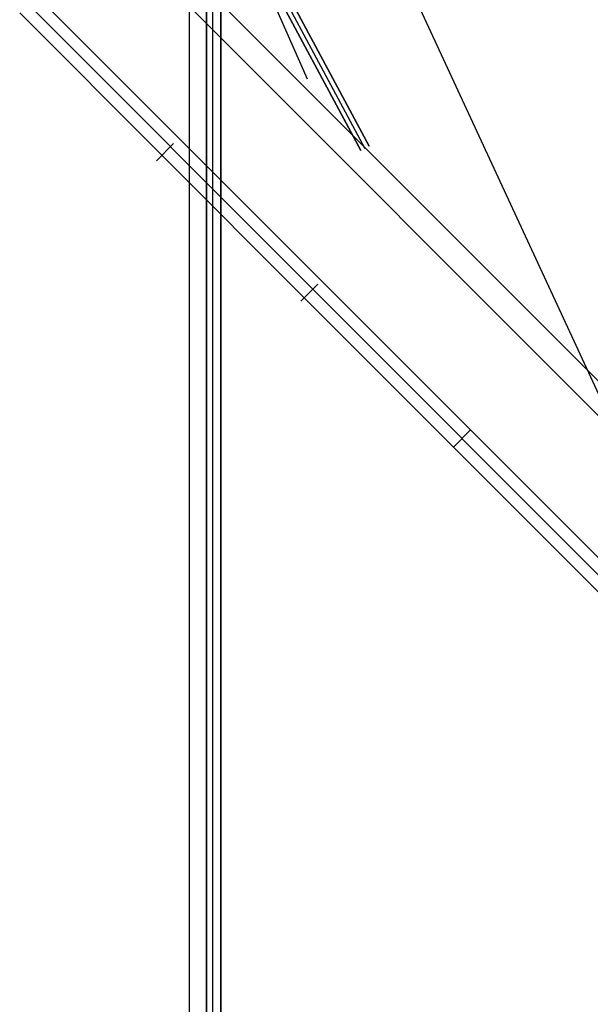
# Model space of a CAD drawing. Header units: millimetres. Extents: x -1030 to 192, y -442 to 180.
# Tile 77 of 256: x -1029 to -994, y 83 to 144. Entities that reach past the tile are written whole.
import ezdxf

# ---------------------------------------------------------------- set-up
doc = ezdxf.new("R2010")
doc.units = ezdxf.units.MM
doc.header["$MEASUREMENT"] = 0
doc.layers.add('OVIDIO 120x60x72h', color=7, linetype='Continuous')

msp = doc.modelspace()

# ---------------------------------------------------------------- linework, layer by layer
at = {"layer": 'OVIDIO 120x60x72h', "extrusion": (0.265507, 0.881208, -0.391124)}
for points in [[(965.284, 585.832), (1010.904, 645.052)], [(1010.904, 645.052), (965.284, 585.832)]]:
    msp.add_lwpolyline(points, dxfattribs=at)
at = {"layer": 'OVIDIO 120x60x72h', "extrusion": (0.202852, -0.108979, 0.973126)}
for points in [[(-327.083, 1110.9), (-327.083, 950.244)], [(-327.083, 950.244), (-327.083, 1110.9)], [(-327.379, 1110.9), (-327.379, 950.244)], [(-327.674, 950.244), (-327.674, 1110.9)], [(-327.674, 1110.9), (-327.674, 950.244)]]:
    msp.add_lwpolyline(points, dxfattribs=at)
at = {"layer": 'OVIDIO 120x60x72h', "extrusion": (0.26556, 0.881185, -0.391139)}
for points in [[(1011.62, 644.487), (965.299, 584.369)], [(965.299, 584.369), (1011.62, 644.487)]]:
    msp.add_lwpolyline(points, dxfattribs=at)
at = {"layer": 'OVIDIO 120x60x72h', "extrusion": (0.265352, 0.881275, -0.391079)}
for points in [[(965.456, 587.208), (1007.84, 642.257)], [(1007.84, 642.257), (965.456, 587.208)], [(965.635, 587.07), (1008.019, 642.12)], [(1008.019, 642.12), (965.635, 587.07)]]:
    msp.add_lwpolyline(points, dxfattribs=at)
at = {"layer": 'OVIDIO 120x60x72h', "extrusion": (0.235702, -0.235702, 0.942809)}
for points in [[(-599.225, 1033.555), (-599.225, 924.477)], [(-600.174, 924.477), (-600.174, 1033.555)], [(-603.02, 924.477), (-603.02, 1033.555)], [(-602.071, 1033.555), (-602.071, 924.477)]]:
    msp.add_lwpolyline(points, dxfattribs=at)
at = {"layer": 'OVIDIO 120x60x72h', "extrusion": (0.881185, 0.265561, 0.391139)}
for points in [[(442.963, 1058.804), (396.643, 998.686)], [(396.643, 998.686), (442.963, 1058.804)]]:
    msp.add_lwpolyline(points, dxfattribs=at)
at = {"layer": 'OVIDIO 120x60x72h', "extrusion": (0.881208, 0.265507, 0.391124)}
for points in [[(396.561, 1000.118), (442.181, 1059.338)], [(442.181, 1059.338), (396.561, 1000.118)]]:
    msp.add_lwpolyline(points, dxfattribs=at)
at = {"layer": 'OVIDIO 120x60x72h'}
for points in [[(-1018.94, -131.005), (-1018.94, 153.675)], [(-1017.48, -131.005), (-1017.48, 153.675)], [(-1016.993, 153.675), (-1016.993, -131.005)], [(-1016.993, -131.005), (-1016.993, 153.675)], [(-1017.888, 153.295), (-1017.888, -131.005)], [(-1017.888, -131.005), (-1017.888, 153.295)], [(-986.741, 114.352), (-1022.932, 150.543)], [(-987.801, 113.291), (-1023.985, 149.475)], [(-1011.278, 126.867), (-1028.951, 144.54)], [(-1011.278, 126.867), (-992.751, 108.341)], [(-993.282, 107.811), (-1011.808, 126.337)], [(-1011.808, 126.337), (-993.282, 107.811)], [(-1002.545, 117.074), (-1001.484, 118.135)]]:
    msp.add_lwpolyline(points, dxfattribs=at)
at = {"layer": 'OVIDIO 120x60x72h', "extrusion": (1, 0, 0)}
for points in [[(-131.005, 755.578), (153.675, 755.578)], [(153.675, 755.578), (-131.005, 755.578)]]:
    msp.add_lwpolyline(points, dxfattribs=at)
at = {"layer": 'OVIDIO 120x60x72h', "extrusion": (0.108979, -0.202852, 0.973126)}
for points in [[(-824.13, 613), (-824.13, 773.656)], [(-824.13, 773.656), (-824.13, 613)], [(-823.834, 773.656), (-823.834, 613)], [(-823.539, 773.656), (-823.539, 613)], [(-823.539, 613), (-823.539, 773.656)], [(-821.113, 767.079), (-821.113, 757.037)], [(-820.522, 757.037), (-820.522, 767.079)]]:
    msp.add_lwpolyline(points, dxfattribs=at)
at = {"layer": 'OVIDIO 120x60x72h', "extrusion": (1, 9.4522e-07, 0)}
for points in [[(-131.004, 754.632), (153.296, 754.631)], [(153.296, 754.631), (-131.004, 754.632)]]:
    msp.add_lwpolyline(points, dxfattribs=at)
at = {"layer": 'OVIDIO 120x60x72h', "extrusion": (0.881275, 0.265352, 0.391079)}
for points in [[(439.102, 1056.318), (396.718, 1001.268)], [(438.923, 1056.456), (396.539, 1001.406)], [(396.539, 1001.406), (438.923, 1056.456)]]:
    msp.add_lwpolyline(points, dxfattribs=at)
at = {"layer": 'OVIDIO 120x60x72h', "extrusion": (0.881274, 0.265352, 0.39108)}
msp.add_lwpolyline([(389.984, 984.363), (434.297, 1041.918)], dxfattribs=at)
at = {"layer": 'OVIDIO 120x60x72h', "extrusion": (0.108984, -0.202859, 0.973124)}
for points in [[(-821.702, 767.086), (-821.702, 757.044)], [(-821.702, 699.663), (-821.702, 757.044)]]:
    msp.add_lwpolyline(points, dxfattribs=at)
at = {"layer": 'OVIDIO 120x60x72h', "extrusion": (3.1529e-06, -7.09955e-06, 1)}
msp.add_lwpolyline([(-1011.598, 139.904), (-1014.613, 146.693)], dxfattribs=at)
at = {"layer": 'OVIDIO 120x60x72h', "extrusion": (-0.0004027, 0.000402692, 1)}
for points in [[(-1028.411, 145.061), (-1010.733, 127.383)], [(-1010.733, 127.383), (-1028.411, 145.061)]]:
    msp.add_lwpolyline(points, dxfattribs=at)
at = {"layer": 'OVIDIO 120x60x72h', "extrusion": (-8.00265e-07, 8.00267e-07, 1)}
for points in [[(-1011.808, 126.337), (-1029.476, 144.005)], [(-1029.476, 144.005), (-1011.808, 126.337)]]:
    msp.add_lwpolyline(points, dxfattribs=at)
at = {"layer": 'OVIDIO 120x60x72h', "extrusion": (0.108989, -0.202866, 0.973122)}
for points in [[(-824.924, 757.153), (-824.924, 759.817)], [(-823.126, 699.671), (-823.126, 757.052)], [(-823.126, 757.052), (-823.126, 699.671)], [(-822.414, 699.671), (-822.414, 757.052)]]:
    msp.add_lwpolyline(points, dxfattribs=at)
at = {"layer": 'OVIDIO 120x60x72h', "extrusion": (-0.27614, -0.122628, 0.953262)}
msp.add_lwpolyline([(-537.14, -597.405), (-537.14, -598.905)], dxfattribs=at)
at = {"layer": 'OVIDIO 120x60x72h', "extrusion": (4.40958e-06, 1, 8.81953e-06)}
msp.add_lwpolyline([(1008.033, 750.038), (1006.691, 752.721)], dxfattribs=at)
at = {"layer": 'OVIDIO 120x60x72h', "extrusion": (0.984053, -0.058701, 0.167909)}
msp.add_lwpolyline([(79.146, 909.515), (77.208, 914.971)], dxfattribs=at)
at = {"layer": 'OVIDIO 120x60x72h', "extrusion": (-0.000231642, 0.999884, -0.015217)}
for points in [[(1010.005, 37.49), (999.464, 729.9)], [(1011.262, 37.492), (1000.716, 730.215)]]:
    msp.add_lwpolyline(points, dxfattribs=at)
at = {"layer": 'OVIDIO 120x60x72h', "extrusion": (-0.472605, 0.494807, 0.729253)}
for points in [[(628, -77.749), (627.998, -77.657), (627.999, -77.565), (628.003, -77.473), (628.009, -77.381), (628.019, -77.289), (628.031, -77.197), (628.046, -77.106), (628.064, -77.015), (628.085, -76.924), (628.109, -76.835), (628.135, -76.746), (628.164, -76.658), (628.196, -76.571), (628.23, -76.486), (628.267, -76.402), (628.306, -76.319)], [(629.499, -77.701), (629.498, -77.655), (629.498, -77.609), (629.5, -77.563), (629.503, -77.516), (629.508, -77.47), (629.514, -77.424), (629.522, -77.378), (629.531, -77.332), (629.541, -77.286), (629.553, -77.241), (629.566, -77.196), (629.581, -77.152), (629.596, -77.108), (629.614, -77.065), (629.632, -77.023), (629.652, -76.981)]]:
    msp.add_lwpolyline(points, dxfattribs=at)
at = {"layer": 'OVIDIO 120x60x72h', "extrusion": (0.015219, 0.015219, 0.999768)}
msp.add_lwpolyline([(-1020.009, 135.916), (-1021.07, 134.855)], dxfattribs=at)
at = {"layer": 'OVIDIO 120x60x72h', "extrusion": (0.021464, -0.046296, 0.998697)}
msp.add_lwpolyline([(-850.743, 480.711), (-850.743, 581.224)], dxfattribs=at)
at = {"layer": 'OVIDIO 120x60x72h', "extrusion": (0.007398, 0.007398, 0.999945)}
for points in [[(-1010.983, 127.186), (-1012.043, 126.126)], [(-1012.043, 126.126), (-1010.983, 127.186)]]:
    msp.add_lwpolyline(points, dxfattribs=at)
at = {"layer": 'OVIDIO 120x60x72h', "extrusion": (-0.000378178, 0.000378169, 1)}
for points in [[(-1010.734, 127.384), (-992.207, 108.858)], [(-992.207, 108.858), (-1010.734, 127.384)]]:
    msp.add_lwpolyline(points, dxfattribs=at)
at = {"layer": 'OVIDIO 120x60x72h', "extrusion": (-0.276089, -0.12261, 0.953279)}
msp.add_lwpolyline([(-509.312, -597.453), (-509.312, -598.953)], dxfattribs=at)

doc.saveas('drawing.dxf')
